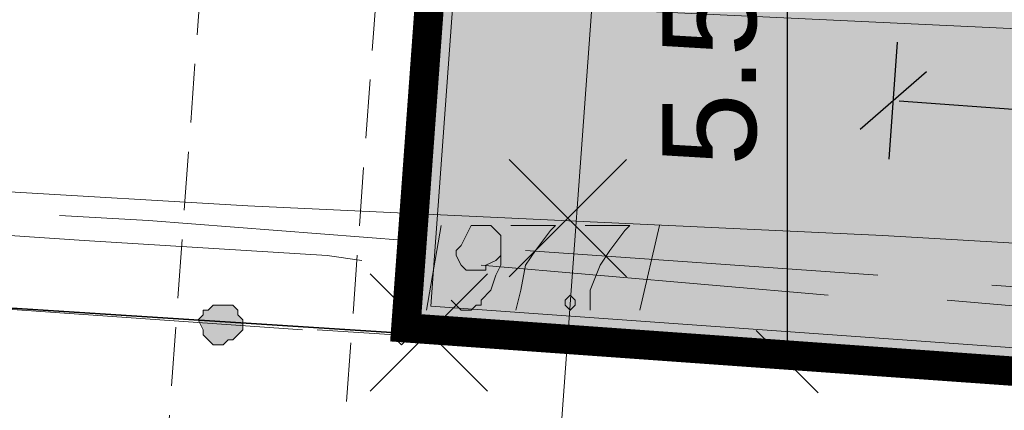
# Model space of a CAD drawing. Header units: metres. Extents: x 7431553 to 7432401, y 5544342 to 5544539.
# Tile 108 of 180: x 7432157.37 to 7432165.78, y 5544440.47 to 5544443.8. Entities that reach past the tile are written whole.
import ezdxf

# ---------------------------------------------------------------- set-up
doc = ezdxf.new("R2010")
doc.units = ezdxf.units.M
doc.header["$MEASUREMENT"] = 0
doc.linetypes.add('BG-PR90-PB-PZT-PZT01_2026_04_14$0$( Dashed )', pattern=[0.75, 0.5, -0.25])
for name, color, linetype, lineweight in [('BG-PR90-PB-PZT-PZT01_2026_04_14$0$D_obrzeze_5cm', 200, 'Continuous', 13), ('BG-PR90-PB-PZT-PZT01_2026_04_14$0$MAPA DCP', 7, 'Continuous', 0), ('BG-PR90-PB-PZT-PZT01_2026_04_14$0$Z-ogrodzenie', 41, 'Continuous', 20), ('PRIMETECH_XREF', 7, 'Continuous', 5)]:
    doc.layers.add(name, color=color, linetype=linetype, lineweight=lineweight)
for name, color, linetype in [('BG-PR90-PB-PZT-PZT01_2026_04_14$0$Z-wyburzenia', 10, 'Continuous'), ('BG-PR90-PB-PZT-PZT01_2026_04_14$0$Z-wymiarowanie', 43, 'Continuous'), ('BG-PR90-PB-PZT-PZT01_2026_04_14$0$Z_granica-wlasnosci', 170, 'Continuous'), ('BG-PR90-PB-PZT-PZT01_2026_04_14$0$Z_szraf drogi', 251, 'Continuous'), ('BG-PR90-PB-PZT-PZT01_2026_04_14$0$Z_szraf zielen', 72, 'Continuous')]:
    doc.layers.add(name, color=color, linetype=linetype)
doc.styles.add('BG-PR90-PB-PZT-PZT01_2026_04_14$0$Arial', font='arial.ttf')
doc.linetypes.add('BG-PR90-PB-PZT-PZT01_2026_04_14$0$BGT', pattern='A,3.75,[133,ltypeshp.shx,S=0.1875,R=0,X=0,Y=0],3.75', length=7.5)
doc.dimstyles.new('BG-PR90-PB-PZT-PZT01_2026_04_14$0$1-500', dxfattribs={"dimtxt": 0.8, "dimasz": 0.05, "dimexe": 0.009, "dimexo": 0.003125, "dimgap": 0.25, "dimtad": 1, "dimzin": 0, "dimdsep": 46, "dimtxsty": 'BG-PR90-PB-PZT-PZT01_2026_04_14$0$Arial', "dimblk1": 'BG-PR90-PB-PZT-PZT01_2026_04_14$0$ST', "dimblk2": 'BG-PR90-PB-PZT-PZT01_2026_04_14$0$ST', "dimsah": 1, "dimcen": 0, "dimse1": 1, "dimse2": 1, "dimclrd": 256, "dimclre": 256, "dimclrt": 256, "dimadec": 0, "dimazin": 0, "dimtfac": 1, "dimtdec": 0, "dimtix": 1, "dimtofl": 0, "dimtmove": 2, "dimatfit": 3, "dimldrblk": 'BG-PR90-PB-PZT-PZT01_2026_04_14$0$ST', "dimfxl": 1, "dimtolj": 1, "dimtzin": 0, "dimlwd": -1, "dimlwe": -1, "dimarcsym": 0})

# ---------------------------------------------------------------- blocks, each defined once
blk = doc.blocks.new('BG-PR90-PB-PZT-PZT01_2026_04_14$0$Naddrwiną2025_v2klauzulap')
at = {"layer": 'BG-PR90-PB-PZT-PZT01_2026_04_14$0$MAPA DCP', "linetype": 'Continuous', "lineweight": 0, "transparency": 33554559}
for points in [[(7431721.2302, 5544574.8461), (7431721.2302, 5544574.8884), (7431721.1879, 5544574.8884), (7431721.1879, 5544574.8884), (7431721.1879, 5544574.9307), (7431721.1879, 5544574.9307), (7431721.1455, 5544574.9307), (7431721.1455, 5544574.8884), (7431721.1455, 5544574.8884), (7431721.1455, 5544574.8884), (7431721.1032, 5544574.8461), (7431721.1455, 5544574.8461), (7431721.1455, 5544574.8461), (7431721.1455, 5544574.8461), (7431721.1455, 5544574.8038), (7431721.1879, 5544574.8038), (7431721.1879, 5544574.8038), (7431721.1879, 5544574.8461), (7431721.1879, 5544574.8461)], [(7431721.1032, 5544573.1104), (7431721.1878, 5544573.1527), (7431721.2302, 5544573.1527), (7431721.2302, 5544573.1527), (7431721.2725, 5544573.1951), (7431721.3148, 5544573.2374), (7431721.3148, 5544573.2797), (7431721.3148, 5544573.3221), (7431721.2725, 5544573.3644), (7431721.2725, 5544573.4067), (7431721.2302, 5544573.4491), (7431721.1878, 5544573.4914), (7431721.1455, 5544573.4914), (7431721.1032, 5544573.4914), (7431721.0608, 5544573.4491), (7431721.0185, 5544573.4491), (7431720.9762, 5544573.4067), (7431720.9762, 5544573.3644), (7431720.9762, 5544573.3221), (7431720.9762, 5544573.2797), (7431720.9762, 5544573.2374), (7431721.0185, 5544573.1951), (7431721.0185, 5544573.1527), (7431721.0608, 5544573.1527), (7431721.0608, 5544573.1527)]]:
    blk.add_hatch(color=256, dxfattribs=at).paths.add_polyline_path(points)
at = {"layer": 'BG-PR90-PB-PZT-PZT01_2026_04_14$0$MAPA DCP', "linetype": 'Continuous', "lineweight": 18, "transparency": 33554687}
for points in [[(7431770.0828, 5544504.8691), (7431766.1882, 5544504.9961), (7431732.5755, 5544512.4044), (7431709.8002, 5544513.8438), (7431713.1868, 5544561.4264), (7431714.1605, 5544575.3964), (7431721.1878, 5544574.8461), (7431726.8182, 5544654.0941), (7431726.9875, 5544656.7611), (7431734.0572, 5544656.2954), (7431734.6498, 5544665.3124), (7431734.9038, 5544669.2918), (7431748.7468, 5544668.2758), (7431734.9038, 5544669.2918), (7431735.4542, 5544677.5044)], [(7431721.4842, 5544578.9948), (7431721.6959, 5544582.0004)], [(7431721.4842, 5544579.0794), (7431721.3572, 5544577.0897)], [(7431721.2302, 5544575.0154), (7431721.4419, 5544577.9788)], [(7431721.3148, 5544576.1161), (7431721.1879, 5544574.1264)], [(7431720.9762, 5544570.9937), (7431721.1879, 5544573.9994)], [(7431721.1032, 5544573.1104), (7431720.9762, 5544571.1207)]]:
    blk.add_lwpolyline(points, dxfattribs=at)
at = {"layer": 'BG-PR90-PB-PZT-PZT01_2026_04_14$0$MAPA DCP', "color": 1, "linetype": 'Continuous', "lineweight": 18, "transparency": 33554687}
for points in [[(7431718.2245, 5544548.5571), (7431719.7485, 5544566.9721), (7431720.1295, 5544573.5338), (7431720.3835, 5544578.9524), (7431721.4418, 5544597.4944), (7431722.2038, 5544610.3214), (7431722.6272, 5544615.7401), (7431723.0082, 5544620.3967), (7431723.5162, 5544627.5934), (7431724.4898, 5544636.8221), (7431724.8708, 5544641.2671), (7431725.2942, 5544645.8391), (7431725.6328, 5544649.7761), (7431726.0138, 5544653.3744), (7431726.2255, 5544656.2531), (7431726.3525, 5544657.4384), (7431733.2952, 5544656.9304), (7431735.3695, 5544656.8034), (7431735.4965, 5544658.6661), (7431736.4702, 5544668.7838), (7431736.9782, 5544673.6944), (7431737.2322, 5544676.2344), (7431737.3168, 5544677.3351)], [(7431730.4588, 5544661.1637), (7431726.1832, 5544659.5551), (7431724.4898, 5544656.3377), (7431722.2885, 5544638.3461), (7431720.1718, 5544603.5057), (7431718.6478, 5544580.6457), (7431717.6742, 5544559.9871), (7431713.7372, 5544555.2034)], [(7431721.0185, 5544582.8894), (7431720.8068, 5544579.8838)], [(7431721.1878, 5544582.4661), (7431721.1032, 5544581.4501), (7431720.9338, 5544579.5028)], [(7431720.7222, 5544578.9101), (7431720.5105, 5544575.9044)], [(7431720.8915, 5544578.4868), (7431720.6375, 5544575.5234)], [(7431720.4258, 5544574.8884), (7431720.2565, 5544572.6871), (7431720.2142, 5544571.9251)], [(7431720.5952, 5544574.5074), (7431720.5528, 5544574.2111), (7431720.4258, 5544572.1368), (7431720.3835, 5544571.5018)]]:
    blk.add_lwpolyline(points, dxfattribs=at)
at = {"layer": 'BG-PR90-PB-PZT-PZT01_2026_04_14$0$MAPA DCP', "color": 24, "linetype": 'Continuous', "lineweight": 18, "true_color": 0x9a3300, "transparency": 33554687}
blk.add_lwpolyline([(7431748.8738, 5544670.0114), (7431737.1898, 5544670.6887), (7431736.3432, 5544651.0884), (7431733.9302, 5544622.3864), (7431731.9405, 5544604.6064), (7431730.3742, 5544576.1161), (7431730.2472, 5544575.6081), (7431703.5348, 5544577.5554), (7431701.1642, 5544577.5977)], dxfattribs=at)
at = {"layer": 'BG-PR90-PB-PZT-PZT01_2026_04_14$0$MAPA DCP', "linetype": 'Continuous', "lineweight": 18, "transparency": 33554687}
for points in [[(7431673.8592, 5544657.3114), (7431726.8182, 5544654.0941), (7431721.1878, 5544574.8461), (7431714.1605, 5544575.3964), (7431713.1868, 5544561.4264), (7431668.6098, 5544564.6014), (7431669.0332, 5544570.4857), (7431669.5412, 5544576.5817), (7431670.7265, 5544580.5187), (7431669.7952, 5544596.8594), (7431673.1818, 5544646.7281)], [(7431721.2302, 5544574.9307), (7431721.1455, 5544574.8461), (7431721.2302, 5544574.7614), (7431721.3148, 5544574.8461)]]:
    blk.add_lwpolyline(points, close=True, dxfattribs=at)
at = {"layer": 'BG-PR90-PB-PZT-PZT01_2026_04_14$0$MAPA DCP', "linetype": 'Continuous', "lineweight": 35, "transparency": 33554687}
blk.add_lwpolyline([(7431705.4822, 5544561.8921), (7431720.0448, 5544560.8338), (7431720.2988, 5544563.5007), (7431720.8068, 5544568.4538), (7431721.9075, 5544585.6411), (7431723.6855, 5544610.5754), (7431726.9875, 5544656.2954), (7431735.5389, 5544655.5757)], dxfattribs=at)
at = {"layer": 'BG-PR90-PB-PZT-PZT01_2026_04_14$0$MAPA DCP', "color": 94, "linetype": 'Continuous', "lineweight": 18, "true_color": 0x009a00, "transparency": 33554687}
for points in [[(7431721.4842, 5544578.8677), (7431721.5688, 5544579.8838)], [(7431721.3995, 5544577.3437), (7431721.4418, 5544577.8517), (7431721.4418, 5544578.3597)], [(7431721.2725, 5544575.8198), (7431721.3572, 5544576.8358)], [(7431721.1878, 5544574.8461), (7431721.2302, 5544575.3118)], [(7431718.2245, 5544575.0578), (7431719.2405, 5544574.9731)], [(7431719.7485, 5544574.9307), (7431720.2565, 5544574.8884), (7431720.7645, 5544574.8461)]]:
    blk.add_lwpolyline(points, dxfattribs=at)
at = {"layer": 'BG-PR90-PB-PZT-PZT01_2026_04_14$0$MAPA DCP', "linetype": 'Continuous', "lineweight": 9, "transparency": 33554687}
for points in [[(7431720.2988, 5544577.0474), (7431721.0185, 5544576.8781)], [(7431720.2988, 5544576.4124), (7431720.2988, 5544576.7934), (7431720.3412, 5544576.7511), (7431720.5105, 5544576.6241), (7431720.6375, 5544576.5394), (7431720.8492, 5544576.4547), (7431721.0185, 5544576.4547)], [(7431720.2988, 5544575.7774), (7431720.2988, 5544576.1584), (7431720.3412, 5544576.1161), (7431720.5105, 5544575.9891), (7431720.6375, 5544575.9044), (7431720.8492, 5544575.8621), (7431721.0185, 5544575.8197)], [(7431720.9338, 5544575.2694), (7431720.9762, 5544575.3117), (7431721.0185, 5544575.3541), (7431721.0185, 5544575.4387), (7431720.9762, 5544575.4811), (7431720.9762, 5544575.5234), (7431720.9338, 5544575.5234), (7431720.8492, 5544575.6081), (7431720.7222, 5544575.6504), (7431720.6375, 5544575.6927), (7431720.4682, 5544575.6927), (7431720.3835, 5544575.6927), (7431720.3412, 5544575.6504), (7431720.2988, 5544575.6081), (7431720.2988, 5544575.5657), (7431720.2988, 5544575.5234), (7431720.2988, 5544575.4811), (7431720.2988, 5544575.4387), (7431720.3835, 5544575.3964), (7431720.4682, 5544575.3541), (7431720.5105, 5544575.3117), (7431720.5528, 5544575.3117), (7431720.6375, 5544575.3541), (7431720.6798, 5544575.3964), (7431720.6798, 5544575.4387), (7431720.6798, 5544575.4811), (7431720.6798, 5544575.5657), (7431720.6375, 5544575.5657), (7431720.5952, 5544575.6504), (7431720.5528, 5544575.6927)], [(7431720.2988, 5544575.1847), (7431721.0185, 5544575.0578)]]:
    blk.add_lwpolyline(points, dxfattribs=at)
blk.add_lwpolyline([(7431720.8915, 5544576.2854), (7431720.9338, 5544576.3277), (7431720.9762, 5544576.3277), (7431721.0185, 5544576.2854), (7431720.9762, 5544576.2431), (7431720.9338, 5544576.2431)], close=True, dxfattribs=at)
at = {"layer": 'BG-PR90-PB-PZT-PZT01_2026_04_14$0$MAPA DCP', "linetype": 'Continuous', "lineweight": 0, "transparency": 33554687}
for points in [[(7431721.2302, 5544574.8461), (7431721.2302, 5544574.8884), (7431721.1879, 5544574.8884), (7431721.1879, 5544574.8884), (7431721.1879, 5544574.9307), (7431721.1879, 5544574.9307), (7431721.1455, 5544574.9307), (7431721.1455, 5544574.8884), (7431721.1455, 5544574.8884), (7431721.1455, 5544574.8884), (7431721.1032, 5544574.8461), (7431721.1455, 5544574.8461), (7431721.1455, 5544574.8461), (7431721.1455, 5544574.8461), (7431721.1455, 5544574.8038), (7431721.1879, 5544574.8038), (7431721.1879, 5544574.8038), (7431721.1879, 5544574.8461), (7431721.1879, 5544574.8461)], [(7431721.1032, 5544573.1104), (7431721.1878, 5544573.1527), (7431721.2302, 5544573.1527), (7431721.2302, 5544573.1527), (7431721.2725, 5544573.1951), (7431721.3148, 5544573.2374), (7431721.3148, 5544573.2797), (7431721.3148, 5544573.3221), (7431721.2725, 5544573.3644), (7431721.2725, 5544573.4067), (7431721.2302, 5544573.4491), (7431721.1878, 5544573.4914), (7431721.1455, 5544573.4914), (7431721.1032, 5544573.4914), (7431721.0608, 5544573.4491), (7431721.0185, 5544573.4491), (7431720.9762, 5544573.4067), (7431720.9762, 5544573.3644), (7431720.9762, 5544573.3221), (7431720.9762, 5544573.2797), (7431720.9762, 5544573.2374), (7431721.0185, 5544573.1951), (7431721.0185, 5544573.1527), (7431721.0608, 5544573.1527)]]:
    blk.add_lwpolyline(points, close=True, dxfattribs=at)
blk = doc.blocks.new('BG-PR90-PB-PZT-PZT01_2026_04_14$0$ST')
at = {"color": 8}
blk.add_line((0, 10), (0, -10), dxfattribs=at)
blk.add_line((-5.3, -5.3), (5.3, 5.3))
blk = doc.blocks.new('*D12054')
at = {"layer": 'BG-PR90-PB-PZT-PZT01_2026_04_14$0$Z-wymiarowanie'}
blk.add_line((7431764.5945, 5544439.1034), (7431769.4821, 5544438.7549), dxfattribs=at)
at = {"layer": 'Defpoints', "color": 0, "linetype": 'Continuous', "lineweight": 100}
for p in [(7431765.0924, 5544446.789), (7431770.0797, 5544446.4334), (7431769.532, 5544438.7513)]:
    blk.add_point(p, dxfattribs=at)
at = {"layer": 'BG-PR90-PB-PZT-PZT01_2026_04_14$0$Z-wymiarowanie', "linetype": 'Continuous', "xscale": 0.05, "yscale": 0.05, "zscale": 0.05}
for p, rotation in [((7431764.5447, 5544439.1069), 175.9215772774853), ((7431769.532, 5544438.7513), 355.9215772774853)]:
    blk.add_blockref('BG-PR90-PB-PZT-PZT01_2026_04_14$0$ST', p, dxfattribs=dict(at, rotation=rotation))
at = {"layer": 'BG-PR90-PB-PZT-PZT01_2026_04_14$0$Z-wymiarowanie', "linetype": 'Continuous', "insert": (7431767.0851, 5544439.5859), "char_height": 0.8, "attachment_point": 5, "rotation": 355.92158, "style": 'BG-PR90-PB-PZT-PZT01_2026_04_14$0$Arial'}
blk.add_mtext('\\A1;5.00', dxfattribs=at)
blk = doc.blocks.new('*D12058')
at = {"layer": 'BG-PR90-PB-PZT-PZT01_2026_04_14$0$Z-wymiarowanie'}
blk.add_line((7431763.924, 5544446.3401), (7431763.924, 5544440.9307), dxfattribs=at)
at = {"layer": 'Defpoints', "color": 0, "linetype": 'Continuous', "lineweight": 100}
for p in [(7431765.064, 5544446.3901), (7431763.924, 5544440.8807), (7431764.7277, 5544440.8807)]:
    blk.add_point(p, dxfattribs=at)
at = {"layer": 'BG-PR90-PB-PZT-PZT01_2026_04_14$0$Z-wymiarowanie', "linetype": 'Continuous', "xscale": 0.05, "yscale": 0.05, "zscale": 0.05}
for p, rotation in [((7431763.924, 5544446.3901), 90), ((7431763.924, 5544440.8807), 270)]:
    blk.add_blockref('BG-PR90-PB-PZT-PZT01_2026_04_14$0$ST', p, dxfattribs=dict(at, rotation=rotation))
at = {"layer": 'BG-PR90-PB-PZT-PZT01_2026_04_14$0$Z-wymiarowanie', "linetype": 'Continuous', "insert": (7431763.2655, 5544443.6354), "char_height": 0.8, "attachment_point": 5, "rotation": 90, "style": 'BG-PR90-PB-PZT-PZT01_2026_04_14$0$Arial'}
blk.add_mtext('\\A1;5.51', dxfattribs=at)
blk = doc.blocks.new('*D12079')
at = {"layer": 'BG-PR90-PB-PZT-PZT01_2026_04_14$0$Z-wymiarowanie'}
blk.add_line((7431764.8797, 5544443.1032), (7431769.7673, 5544442.7547), dxfattribs=at)
at = {"layer": 'Defpoints', "color": 0, "linetype": 'Continuous', "lineweight": 100}
for p in [(7431765.064, 5544446.3901), (7431770.0513, 5544446.0345), (7431769.8172, 5544442.7511)]:
    blk.add_point(p, dxfattribs=at)
at = {"layer": 'BG-PR90-PB-PZT-PZT01_2026_04_14$0$Z-wymiarowanie', "linetype": 'Continuous', "xscale": 0.05, "yscale": 0.05, "zscale": 0.05}
for p, rotation in [((7431764.8298, 5544443.1067), 175.9215772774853), ((7431769.8172, 5544442.7511), 355.9215772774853)]:
    blk.add_blockref('BG-PR90-PB-PZT-PZT01_2026_04_14$0$ST', p, dxfattribs=dict(at, rotation=rotation))
at = {"layer": 'BG-PR90-PB-PZT-PZT01_2026_04_14$0$Z-wymiarowanie', "linetype": 'Continuous', "insert": (7431767.3703, 5544443.5857), "char_height": 0.8, "attachment_point": 5, "rotation": 355.92158, "style": 'BG-PR90-PB-PZT-PZT01_2026_04_14$0$Arial'}
blk.add_mtext('\\A1;5.00', dxfattribs=at)
blk = doc.blocks.new('BG-PR90-PB-PZT-PZT01_2026_04_14$0$ertert')
at = {"layer": 'BG-PR90-PB-PZT-PZT01_2026_04_14$0$Z-wymiarowanie'}
for base, p1, p2, angle, picture, middle in [((-43.3687, -25.0363), (-47.8083, -16.9986), (-42.8209, -17.3542), 355.92158, '*D12054', (-45.8155, -24.2017)), ((-48.9767, -22.9069), (-47.8367, -17.3976), (-48.1729, -22.9069), 90, '*D12058', (-49.6352, -20.1522))]:
    dim = blk.add_linear_dim(base=base, p1=p1, p2=p2, angle=angle, dimstyle='BG-PR90-PB-PZT-PZT01_2026_04_14$0$1-500', dxfattribs=at)
    dim.commit()
    dim.dimension.update_dxf_attribs({"geometry": picture, "text_midpoint": middle, "insert": (-7431812.9007, -5544463.7876)})
dim = blk.add_aligned_dim(p1=(-47.8367, -17.3976), p2=(-42.8494, -17.7532), distance=-3.2916, dimstyle='BG-PR90-PB-PZT-PZT01_2026_04_14$0$1-500', override={"dimtxt": 0.8}, dxfattribs=at)
dim.commit()
dim.dimension.update_dxf_attribs({"geometry": '*D12079', "text_midpoint": (-45.5303, -20.2019), "insert": (-7431812.9007, -5544463.7876)})
blk = doc.blocks.new('BG-PR90-PB-PZT-PZT01_2026_04_14')
at = {"layer": 'BG-PR90-PB-PZT-PZT01_2026_04_14$0$Z_szraf drogi', "true_color": 0xb2b2b2}
h = blk.add_hatch(dxfattribs=at)
h.set_pattern_fill('ANSI31', color=253, scale=0.1, angle=90)
h.set_pattern_definition([(135, (7432092.63, 5544410.70457), (-0.2245064, -0.2245064), [])])
edge = h.paths.add_edge_path()
edge.add_line((7432092.63, 5544413.08), (7432093.0374, 5544419.327))
edge.add_line((7432093.0374, 5544419.327), (7432095.8626, 5544419.1427))
edge.add_line((7432095.8626, 5544419.1427), (7432108.94, 5544418.17))
edge.add_line((7432108.94, 5544418.17), (7432143.3041, 5544415.7198))
edge.add_ellipse((7432143.7308, 5544421.7046), major_axis=(6, 0), ratio=1, start_angle=265.92158, end_angle=355.92158)
edge.add_line((7432149.7156, 5544421.2778), (7432151.181, 5544441.8302))
edge.add_line((7432151.181, 5544441.8302), (7432149.2104, 5544449.0135))
edge.add_line((7432149.21, 5544449.0083), (7432159.1617, 5544448.3039))
edge.add_line((7432159.1617, 5544448.3039), (7432156.1623, 5544441.3898))
edge.add_line((7432156.1623, 5544441.3898), (7432154.7029, 5544420.9222))
edge.add_ellipse((7432143.7308, 5544421.7046), major_axis=(-11, 0), ratio=1, start_angle=445.92158, end_angle=535.92158, ccw=False)
edge.add_line((7432142.9485, 5544410.7324), (7432134.502, 5544411.3347))
edge.add_line((7432134.502, 5544411.3347), (7432134.51, 5544411.42))
edge.add_line((7432134.51, 5544411.42), (7432127.85, 5544412.19))
edge.add_line((7432127.85, 5544412.19), (7432127.81, 5544411.96))
edge.add_line((7432127.81, 5544411.96), (7432111.81, 5544413.98))
edge.add_line((7432111.81, 5544413.98), (7432111.78, 5544414.12))
edge.add_line((7432111.78, 5544414.12), (7432106.06, 5544414.83))
edge.add_line((7432106.06, 5544414.83), (7432105.84, 5544411.51))
edge.add_line((7432105.84, 5544411.51), (7432096.07, 5544413.06))
edge.add_line((7432096.07, 5544413.06), (7432092.63, 5544413.08))
at = {"layer": 'BG-PR90-PB-PZT-PZT01_2026_04_14$0$Z_szraf zielen', "true_color": 0xb0d592}
h = blk.add_hatch(color=63, dxfattribs=at)
h.dxf.hatch_style = 1
h.paths.add_polyline_path([(7432147.21, 5544449.15), (7432150.41, 5544493.74), (7432156.27, 5544493.32), (7432162.4, 5544492.78), (7432166.34, 5544491.62), (7432182.67, 5544492.54), (7432242.5247, 5544488.4588), (7432243.1, 5544488.46), (7432239.91, 5544435.52), (7432160.67, 5544441.17), (7432161.18, 5544448.16), (7432160.6813, 5544448.1953), (7432160.6813, 5544448.1956), (7432160.7887, 5544449.7025), (7432165.2773, 5544449.3825), (7432165.064, 5544446.3901), (7432170.0513, 5544446.0345), (7432170.0797, 5544446.4334), (7432172.5652, 5544446.2562), (7432173.0721, 5544446.2201), (7432180.5532, 5544445.6867), (7432180.7381, 5544448.2801), (7432180.7819, 5544448.9825), (7432181.0937, 5544453.2674), (7432193.7154, 5544452.3675), (7432193.6087, 5544450.8713), (7432200.591, 5544450.3734), (7432200.8043, 5544453.3658), (7432203.9495, 5544453.1415), (7432204.6464, 5544453.0919, -0.414214), (7432206.4991, 5544450.9547), (7432205.9792, 5544443.6638), (7432221.9413, 5544442.5257), (7432225.0079, 5544485.5335), (7432209.0484, 5544486.6714), (7432208.0527, 5544472.7069, -0.414214), (7432206.9841, 5544471.7805), (7432205.9866, 5544471.8516, -0.414214), (7432205.0603, 5544472.9202), (7432206.056, 5544486.8848), (7432206.1627, 5544488.381), (7432166.2636, 5544491.2259), (7432166.1569, 5544489.7297), (7432165.1612, 5544475.7651), (7432165.1172, 5544475.1478, -0.414214), (7432163.5143, 5544473.7583), (7432158.0906, 5544474.149), (7432158.4332, 5544479.291), (7432158.4312, 5544479.2633), (7432151.4182, 5544479.7596), (7432151.4182, 5544479.7596), (7432151.0382, 5544474.6479), (7432149.21, 5544449.0083)])
at = {"layer": 'BG-PR90-PB-PZT-PZT01_2026_04_14$0$D_obrzeze_5cm', "linetype": 'BG-PR90-PB-PZT-PZT01_2026_04_14$0$( Dashed )'}
for p, q in [((7432156.3238, 5544408.5113), (7432159.2267, 5544448.2984)), ((7432157.818, 5544408.3782), (7432160.7229, 5544448.1924))]:
    blk.add_line(p, q, dxfattribs=at)
at = {"layer": 'BG-PR90-PB-PZT-PZT01_2026_04_14$0$Z-ogrodzenie', "linetype": 'BG-PR90-PB-PZT-PZT01_2026_04_14$0$BGT', "lineweight": 20, "ltscale": 0.4}
blk.add_lwpolyline([(7432244.9667, 5544435.36), (7432160.884, 5544441.3552), (7432161.3795, 5544448.1454)], dxfattribs=at)
at = {"layer": 'BG-PR90-PB-PZT-PZT01_2026_04_14$0$Z-wyburzenia', "lineweight": 35}
for points in [[(7432161.5521, 5544442.6045), (7432162.5521, 5544441.6045)], [(7432162.5521, 5544442.6045), (7432161.5521, 5544441.6045)], [(7432160.3672, 5544441.6312), (7432161.3672, 5544440.6312)], [(7432161.3672, 5544441.6312), (7432160.3672, 5544440.6312)]]:
    blk.add_lwpolyline(points, dxfattribs=at)
at = {"layer": 'BG-PR90-PB-PZT-PZT01_2026_04_14$0$Z_granica-wlasnosci', "color": 5, "true_color": 0x1414ff, "const_width": 0.25}
blk.add_lwpolyline([(7432243.1, 5544488.46), (7432239.91, 5544435.52), (7432160.67, 5544441.17), (7432161.18, 5544448.16), (7432147.21, 5544449.15), (7432150.41, 5544493.74), (7432156.27, 5544493.32), (7432162.4, 5544492.78), (7432166.34, 5544491.62), (7432182.67, 5544492.54), (7432242.5247, 5544488.4588)], close=True, dxfattribs=at)
blk.add_lwpolyline([(7432243.1, 5544488.46), (7432239.91, 5544435.52), (7432160.67, 5544441.17), (7432161.18, 5544448.16), (7432147.21, 5544449.15), (7432150.41, 5544493.74), (7432156.27, 5544493.32), (7432162.4, 5544492.78), (7432166.34, 5544491.62), (7432182.67, 5544492.54), (7432242.5247, 5544488.4588)], close=True, dxfattribs=at)
blk.add_lwpolyline([(7432243.1, 5544488.46), (7432239.91, 5544435.52), (7432160.67, 5544441.17), (7432161.18, 5544448.16), (7432147.21, 5544449.15), (7432150.41, 5544493.74), (7432156.27, 5544493.32), (7432162.4, 5544492.78), (7432166.34, 5544491.62), (7432182.67, 5544492.54), (7432242.5247, 5544488.4588)], close=True, dxfattribs=at)
at = {"layer": 'BG-PR90-PB-PZT-PZT01_2026_04_14$0$MAPA DCP', "rotation": 270}
blk.add_blockref('BG-PR90-PB-PZT-PZT01_2026_04_14$0$Naddrwiną2025_v2klauzulap', (1887585.7883, 12976162.3402), dxfattribs=at)
at = {"layer": 'BG-PR90-PB-PZT-PZT01_2026_04_14$0$Z-wymiarowanie', "linetype": 'Continuous', "lineweight": 100}
blk.add_blockref('BG-PR90-PB-PZT-PZT01_2026_04_14$0$ertert', (7432212.9007, 5544463.7876), dxfattribs=at)

msp = doc.modelspace()

# ---------------------------------------------------------------- block references
at = {"layer": 'PRIMETECH_XREF', "linetype": 'Continuous', "lineweight": 0, "rotation": 360}
msp.add_blockref('BG-PR90-PB-PZT-PZT01_2026_04_14', (0, 0), dxfattribs=at)

doc.saveas('drawing.dxf')
